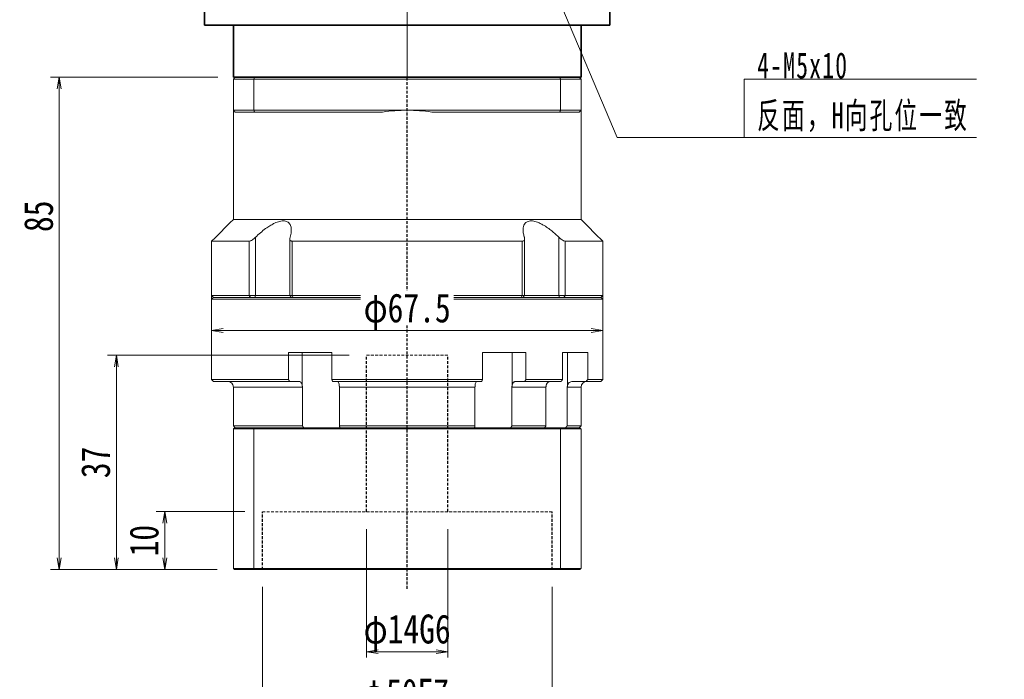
# Model space of a CAD drawing. Header units: millimetres. Extents: x -23 to 522, y -9 to 367.
# Tile 3 of 5: x 72 to 242, y 121 to 234. Entities that reach past the tile are written whole.
import ezdxf

# ---------------------------------------------------------------- set-up
doc = ezdxf.new("R2010")
doc.units = ezdxf.units.MM
doc.linetypes.add('DASHED', pattern=[0.75, 0.5, -0.25])
doc.linetypes.add('点画线', pattern=[18, 12, -2, 2, -2])
for name, color, linetype, lineweight in [('EB0_1', 7, 'Continuous', 35), ('中心线层', 1, '点画线', 18), ('尺寸线层', 3, 'Continuous', 18), ('粗实线层', 7, 'Continuous', 35)]:
    doc.layers.add(name, color=color, linetype=linetype, lineweight=lineweight)
doc.styles.add('宋体', font='SimSun.ttf', dxfattribs={"width": 0.8})
doc.styles.add('标准', font='txt', dxfattribs={"width": 0.667})
doc.dimstyles.new('A水平标注$0', dxfattribs={"dimtxt": 3.5, "dimasz": 2, "dimexe": 1.5, "dimexo": 3, "dimgap": 1.1, "dimtad": 1, "dimtoh": 1, "dimdec": 4, "dimdsep": 46, "dimtxsty": '宋体', "dimblk": 'OPEN', "dimcen": 3, "dimclrd": 3, "dimclre": 3, "dimclrt": 6, "dimadec": 0, "dimazin": 0, "dimtm": 1e-09, "dimtfac": 1, "dimtdec": 4, "dimtix": 1, "dimtmove": 0, "dimatfit": 3, "dimldrblk": 'OPEN', "dimfxl": 0, "dimlwd": 13, "dimlwe": 13, "dimarcsym": 0})
doc.dimstyles.new('D直径标注φ25', dxfattribs={"dimtxt": 3.5, "dimasz": 2, "dimexe": 1, "dimexo": 3, "dimtad": 1, "dimtoh": 1, "dimdec": 1, "dimdsep": 46, "dimtxsty": '宋体', "dimblk": 'OPEN', "dimcen": 3, "dimclrd": 3, "dimclre": 3, "dimclrt": 130, "dimadec": 0, "dimazin": 0, "dimtm": 1e-09, "dimtfac": 1, "dimtdec": 1, "dimtmove": 0, "dimatfit": 0, "dimldrblk": 'OPEN', "dimfxl": 0, "dimlwd": 13, "dimlwe": 13, "dimarcsym": 0})

# ---------------------------------------------------------------- blocks, each defined once
blk = doc.blocks.new('*X7')
at = {"layer": '尺寸线层', "linetype": 'Continuous'}
blk.add_hatch(color=0, dxfattribs=at).paths.add_polyline_path([(-35.18, 31.42), (-32.92, 27.49), (-33.95, 27.05)], flags=0)
at = {"layer": '尺寸线层', "color": 0, "linetype": 'Continuous'}
blk.add_line((-35.18, 31.42), (-21.93, 0), dxfattribs=at)
at = {"layer": '尺寸线层', "color": 0}
for p, q in [((0, 10.04), (40.1, 10.04)), ((0, 0), (0, 10.04)), ((-21.93, 0), (0, 0)), ((0, 0), (40.1, 0))]:
    blk.add_line(p, q, dxfattribs=at)
at = {"layer": '尺寸线层', "color": 0, "insert": (2.25, 0.9), "char_height": 4.5, "width": 75.7049, "attachment_point": 7, "line_spacing_factor": 1.15057, "style": '标准'}
blk.add_mtext('\\T1.1;4-M5x10\\P反面，H向孔位一致', dxfattribs=at)
blk = doc.blocks.new('_Open')
at = {"color": 0, "linetype": 'ByBlock', "lineweight": -2}
for p, q in [((-1, 0.167), (0, 0)), ((-1, -0.167), (0, 0)), ((0, 0), (-1, 0))]:
    blk.add_line(p, q, dxfattribs=at)
blk = doc.blocks.new('*D36')
at = {"layer": 'Defpoints', "color": 0, "transparency": 16777216}
for p in [(113.74, 139.49), (163.74, 139.49), (163.74, 114.23)]:
    blk.add_point(p, dxfattribs=at)
at = {"layer": '尺寸线层', "color": 3, "lineweight": 13, "transparency": 16777216}
for p, q in [((113.74, 136.49), (113.74, 113.23)), ((163.74, 136.49), (163.74, 113.23)), ((115.74, 114.23), (161.74, 114.23))]:
    blk.add_line(p, q, dxfattribs=at)
at = {"layer": '尺寸线层', "color": 3, "lineweight": 13, "transparency": 16777216, "xscale": 2, "yscale": 2, "zscale": 2, "rotation": 180}
blk.add_blockref('_Open', (113.74, 114.23), dxfattribs=at)
at = {"layer": '尺寸线层', "color": 3, "lineweight": 13, "transparency": 16777216, "xscale": 2, "yscale": 2, "zscale": 2}
blk.add_blockref('_Open', (163.74, 114.23), dxfattribs=at)
at = {"layer": '尺寸线层', "color": 130, "transparency": 16777216, "insert": (138.47, 117.47), "char_height": 5, "attachment_point": 5, "style": '宋体'}
blk.add_mtext('φ50E7', dxfattribs=at)
blk = doc.blocks.new('*D37')
at = {"layer": 'Defpoints', "color": 0, "transparency": 16777216}
for p in [(131.74, 149.49), (145.74, 149.49), (145.74, 125.31)]:
    blk.add_point(p, dxfattribs=at)
at = {"layer": '尺寸线层', "color": 3, "lineweight": 13, "transparency": 16777216}
for p, q in [((131.74, 146.49), (131.74, 124.31)), ((145.74, 146.49), (145.74, 124.31)), ((133.74, 125.31), (143.74, 125.31))]:
    blk.add_line(p, q, dxfattribs=at)
at = {"layer": '尺寸线层', "color": 3, "lineweight": 13, "transparency": 16777216, "xscale": 2, "yscale": 2, "zscale": 2, "rotation": 180}
blk.add_blockref('_Open', (131.74, 125.31), dxfattribs=at)
at = {"layer": '尺寸线层', "color": 3, "lineweight": 13, "transparency": 16777216, "xscale": 2, "yscale": 2, "zscale": 2}
blk.add_blockref('_Open', (145.74, 125.31), dxfattribs=at)
at = {"layer": '尺寸线层', "color": 130, "transparency": 16777216, "insert": (138.74, 128.55), "char_height": 5, "attachment_point": 5, "style": '宋体'}
blk.add_mtext('φ14G6', dxfattribs=at)
blk = doc.blocks.new('*D38')
at = {"layer": 'Defpoints', "color": 0, "transparency": 16777216}
for p in [(109.04, 224.49), (78.69, 139.49), (108.94, 139.49)]:
    blk.add_point(p, dxfattribs=at)
at = {"layer": '尺寸线层', "color": 3, "lineweight": 13, "transparency": 16777216}
for p, q in [((106.04, 224.49), (77.19, 224.49)), ((78.69, 222.49), (78.69, 141.49)), ((105.94, 139.49), (77.19, 139.49))]:
    blk.add_line(p, q, dxfattribs=at)
at = {"layer": '尺寸线层', "color": 3, "lineweight": 13, "transparency": 16777216, "xscale": 2, "yscale": 2, "zscale": 2}
for p, rotation in [((78.69, 224.49), 90), ((78.69, 139.49), 270)]:
    blk.add_blockref('_Open', p, dxfattribs=dict(at, rotation=rotation))
at = {"layer": '尺寸线层', "color": 6, "transparency": 16777216, "insert": (75.14, 200.49), "char_height": 5, "attachment_point": 5, "rotation": 90, "style": '宋体', "bg_fill": 3, "box_fill_scale": 1.1, "bg_fill_color": 257, "bg_fill_transparency": 0}
blk.add_mtext('85', dxfattribs=at)
blk = doc.blocks.new('*D39')
at = {"layer": 'Defpoints', "color": 0, "transparency": 16777216}
for p in [(113.74, 149.49), (96.9, 139.49), (108.94, 139.49)]:
    blk.add_point(p, dxfattribs=at)
at = {"layer": '尺寸线层', "color": 3, "lineweight": 13, "transparency": 16777216}
for p, q in [((110.74, 149.49), (95.4, 149.49)), ((96.9, 147.49), (96.9, 141.49)), ((105.94, 139.49), (95.4, 139.49))]:
    blk.add_line(p, q, dxfattribs=at)
at = {"layer": '尺寸线层', "color": 3, "lineweight": 13, "transparency": 16777216, "xscale": 2, "yscale": 2, "zscale": 2}
for p, rotation in [((96.9, 149.49), 90), ((96.9, 139.49), 270)]:
    blk.add_blockref('_Open', p, dxfattribs=dict(at, rotation=rotation))
at = {"layer": '尺寸线层', "color": 6, "transparency": 16777216, "insert": (93.35, 144.49), "char_height": 5, "attachment_point": 5, "rotation": 90, "style": '宋体', "bg_fill": 3, "box_fill_scale": 1.1, "bg_fill_color": 257, "bg_fill_transparency": 0}
blk.add_mtext('10', dxfattribs=at)
blk = doc.blocks.new('*D40')
at = {"layer": 'Defpoints', "color": 0, "transparency": 16777216}
for p in [(131.74, 176.49), (88.54, 139.49), (108.94, 139.49)]:
    blk.add_point(p, dxfattribs=at)
at = {"layer": '尺寸线层', "color": 3, "lineweight": 13, "transparency": 16777216}
for p, q in [((128.74, 176.49), (87.04, 176.49)), ((88.54, 174.49), (88.54, 141.49)), ((105.94, 139.49), (87.04, 139.49))]:
    blk.add_line(p, q, dxfattribs=at)
at = {"layer": '尺寸线层', "color": 3, "lineweight": 13, "transparency": 16777216, "xscale": 2, "yscale": 2, "zscale": 2}
for p, rotation in [((88.54, 176.49), 90), ((88.54, 139.49), 270)]:
    blk.add_blockref('_Open', p, dxfattribs=dict(at, rotation=rotation))
at = {"layer": '尺寸线层', "color": 6, "transparency": 16777216, "insert": (84.99, 157.99), "char_height": 5, "attachment_point": 5, "rotation": 90, "style": '宋体', "bg_fill": 3, "box_fill_scale": 1.1, "bg_fill_color": 257, "bg_fill_transparency": 0}
blk.add_mtext('37', dxfattribs=at)
blk = doc.blocks.new('*D41')
at = {"layer": 'Defpoints', "color": 0, "transparency": 16777216}
for p in [(104.99, 191.49), (172.49, 191.49), (104.99, 180.76)]:
    blk.add_point(p, dxfattribs=at)
at = {"layer": '尺寸线层', "color": 3, "lineweight": 13, "transparency": 16777216}
for p, q in [((104.99, 188.49), (104.99, 179.76)), ((172.49, 188.49), (172.49, 179.76)), ((170.49, 180.76), (106.99, 180.76))]:
    blk.add_line(p, q, dxfattribs=at)
at = {"layer": '尺寸线层', "color": 3, "lineweight": 13, "transparency": 16777216, "xscale": 2, "yscale": 2, "zscale": 2, "rotation": 180}
blk.add_blockref('_Open', (104.99, 180.76), dxfattribs=at)
at = {"layer": '尺寸线层', "color": 3, "lineweight": 13, "transparency": 16777216, "xscale": 2, "yscale": 2, "zscale": 2}
blk.add_blockref('_Open', (172.49, 180.76), dxfattribs=at)
at = {"layer": '尺寸线层', "color": 130, "transparency": 16777216, "insert": (138.74, 183.99), "char_height": 5, "attachment_point": 5, "style": '宋体', "bg_fill": 3, "box_fill_scale": 1.1, "bg_fill_color": 257, "bg_fill_transparency": 0}
blk.add_mtext('φ67.5', dxfattribs=at)

msp = doc.modelspace()

# ---------------------------------------------------------------- linework, layer by layer
at = {"color": 7, "linetype": 'Continuous', "lineweight": 15}
for p, q in [((112.39536, 224.48846), (109.03924, 224.48846)), ((165.08312, 224.48846), (112.39536, 224.48846)), ((168.43924, 224.48846), (165.08312, 224.48846)), ((108.73924, 224.18846), (112.28173, 224.18846)), ((108.73924, 224.18846), (108.73924, 218.78846)), ((112.28173, 218.78846), (112.28173, 224.18846)), ((112.28173, 224.18846), (165.19675, 224.18846)), ((165.19675, 224.18846), (168.73924, 224.18846)), ((165.19675, 224.18846), (165.19675, 218.78846)), ((168.73924, 218.78846), (168.73924, 224.18846)), ((112.28173, 218.78846), (108.73924, 218.78846)), ((109.03924, 218.48846), (112.39536, 218.48846)), ((138.73924, 218.78846), (112.28173, 218.78846)), ((112.39536, 218.48846), (134.50722, 218.48846)), ((165.19675, 218.78846), (138.73924, 218.78846)), ((142.97126, 218.48846), (165.08312, 218.48846)), ((165.08312, 218.48846), (168.43924, 218.48846)), ((168.73924, 218.78846), (165.19675, 218.78846)), ((168.73924, 199.93846), (108.73924, 199.93846)), ((111.44737, 196.18846), (104.98924, 196.18846)), ((111.44737, 196.18846), (111.44737, 186.78846)), ((112.55766, 186.78846), (112.55766, 196.8579)), ((158.59411, 196.18846), (118.88437, 196.18846)), ((118.88437, 186.78846), (118.88437, 196.18846)), ((158.59411, 196.18846), (158.59411, 186.78846)), ((164.92082, 196.8579), (164.92082, 186.78846)), ((172.48924, 196.18846), (166.03112, 196.18846)), ((166.03112, 186.78846), (166.03112, 196.18846)), ((111.44737, 186.78846), (104.98924, 186.78846)), ((104.98924, 186.18846), (138.73924, 186.18846)), ((105.28924, 186.48846), (111.68996, 186.48846)), ((138.73924, 186.48846), (105.28924, 186.48846)), ((112.55766, 186.78846), (111.44737, 186.78846)), ((111.68996, 186.48846), (111.44737, 186.78846)), ((112.46717, 186.48846), (112.55766, 186.78846)), ((118.47266, 186.78846), (112.55766, 186.78846)), ((118.88437, 186.78846), (118.47266, 186.78846)), ((158.59411, 186.78846), (118.88437, 186.78846)), ((119.06086, 186.48846), (118.88437, 186.78846)), ((119.06086, 186.48846), (158.41763, 186.48846)), ((172.18924, 186.48846), (138.73924, 186.48846)), ((138.73924, 186.18846), (172.48924, 186.18846)), ((158.59411, 186.78846), (158.41763, 186.48846)), ((159.00582, 186.78846), (158.59411, 186.78846)), ((164.92082, 186.78846), (159.00582, 186.78846)), ((164.92082, 186.78846), (165.01131, 186.48846)), ((166.03112, 186.78846), (164.92082, 186.78846)), ((166.03112, 186.78846), (165.78852, 186.48846)), ((165.78852, 186.48846), (172.18924, 186.48846)), ((172.48924, 186.78846), (166.03112, 186.78846)), ((118.25245, 176.98846), (118.25245, 172.28846)), ((118.25245, 176.98846), (125.75516, 176.98846)), ((120.61657, 176.98846), (120.61657, 171.37185)), ((125.75516, 172.28846), (125.75516, 176.98846)), ((151.72332, 176.98846), (151.72332, 172.28846)), ((151.72332, 176.98846), (159.22603, 176.98846)), ((156.86191, 176.98846), (156.86191, 171.37185)), ((159.22603, 172.28846), (159.22603, 176.98846)), ((165.56002, 176.98846), (165.56002, 172.28846)), ((165.56002, 176.98846), (169.89171, 176.98846)), ((166.43559, 176.98846), (166.43559, 171.37185)), ((169.89171, 172.28846), (169.89171, 176.98846)), ((118.25245, 172.28846), (104.98924, 172.28846)), ((105.28924, 171.98846), (118.44549, 171.98846)), ((118.44549, 171.98846), (120.02214, 171.98846)), ((151.72332, 172.28846), (125.75516, 172.28846)), ((125.85788, 171.98846), (151.6206, 171.98846)), ((157.45634, 171.98846), (159.03299, 171.98846)), ((159.03299, 171.98846), (165.32996, 171.98846)), ((165.56002, 172.28846), (159.22603, 172.28846)), ((167.3046, 171.98846), (169.6095, 171.98846)), ((169.6095, 171.98846), (172.18924, 171.98846)), ((172.48924, 172.28846), (169.89171, 172.28846)), ((108.73924, 170.98846), (120.66638, 170.98846)), ((120.66638, 170.98846), (120.66638, 164.28846)), ((127.03854, 170.98846), (150.43995, 170.98846)), ((127.03854, 164.28846), (127.03854, 170.98846)), ((150.43995, 170.98846), (150.43995, 164.28846)), ((156.8121, 164.28846), (156.8121, 170.98846)), ((156.8121, 170.98846), (162.68442, 170.98846)), ((162.68442, 170.98846), (162.68442, 164.28846)), ((166.36339, 164.28846), (166.36339, 170.98846)), ((166.36339, 170.98846), (168.73924, 170.98846)), ((120.66638, 164.28846), (108.73924, 164.28846)), ((108.73924, 163.78846), (112.28173, 163.78846)), ((108.73924, 163.78846), (108.73924, 139.68846)), ((112.35743, 163.98846), (108.93924, 163.98846)), ((112.28173, 163.78846), (165.19675, 163.78846)), ((112.28173, 163.78846), (112.28173, 139.68846)), ((165.12105, 163.98846), (112.35743, 163.98846)), ((150.43995, 164.28846), (127.03854, 164.28846)), ((162.68442, 164.28846), (156.8121, 164.28846)), ((168.53924, 163.98846), (165.12105, 163.98846)), ((165.19675, 163.78846), (165.19675, 139.68846)), ((165.19675, 163.78846), (168.73924, 163.78846)), ((168.73924, 164.28846), (166.36339, 164.28846)), ((168.73924, 163.78846), (168.73924, 139.68846)), ((112.28173, 139.68846), (108.73924, 139.68846)), ((108.93924, 139.48846), (112.35743, 139.48846)), ((165.19675, 139.68846), (112.28173, 139.68846)), ((112.35743, 139.48846), (165.12105, 139.48846)), ((165.12105, 139.48846), (168.53924, 139.48846)), ((168.73924, 139.68846), (165.19675, 139.68846))]:
    msp.add_line(p, q, dxfattribs=at)
at = {"color": 1, "linetype": 'DASHED'}
msp.add_line((138.73924, 136.16354), (138.73924, 224.48846), dxfattribs=at)
at = {"color": 6, "linetype": 'DASHED', "lineweight": 15}
for p, q in [((131.73924, 176.48846), (145.73924, 176.48846)), ((113.73924, 149.48846), (163.73924, 149.48846))]:
    msp.add_line(p, q, dxfattribs=at)
at = {"color": 6, "linetype": 'DASHED'}
for p, q in [((131.73924, 149.48846), (131.73924, 176.48846)), ((145.73924, 149.48846), (145.73924, 176.48846)), ((113.73924, 139.48846), (113.73924, 149.48846)), ((163.73924, 139.48846), (163.73924, 149.48846))]:
    msp.add_line(p, q, dxfattribs=at)
at = {"color": 7, "linetype": 'Continuous', "lineweight": 15}
for centre, radius, start, end in [((138.73924, 188.78846), 30, 90, 98.1096145), ((138.73924, 188.78846), 30, 81.8903855, 90), ((107.73924, 170.98846), 1, 0, 90), ((169.73924, 170.98846), 1, 90, 180)]:
    msp.add_arc(centre, radius, start, end, dxfattribs=at)
for points in [[(108.73924, 224.18846), (109.03924, 224.48846)], [(112.28173, 224.18846), (112.39536, 224.48846)], [(165.19675, 224.18846), (165.08312, 224.48846)], [(168.43924, 224.48846), (168.73924, 224.18846)], [(108.73924, 199.93846), (108.73924, 218.78846)], [(108.73924, 218.78846), (109.03924, 218.48846)], [(112.28173, 218.78846), (112.39536, 218.48846)], [(165.08312, 218.48846), (165.19675, 218.78846)], [(168.43924, 218.48846), (168.73924, 218.78846)], [(168.73924, 218.78846), (168.73924, 199.93846)], [(104.98924, 196.18846), (108.73924, 199.93846)], [(168.73924, 199.93846), (172.48924, 196.18846)], [(104.98924, 186.78846), (104.98924, 196.18846)], [(118.47266, 186.78846), (118.47266, 196.59866)], [(159.00582, 196.59654), (159.00582, 186.78846)], [(172.48924, 196.18846), (172.48924, 186.78846)], [(105.28924, 186.48846), (104.98924, 186.78846)], [(104.98924, 186.18846), (105.28924, 186.48846)], [(104.98924, 172.28846), (104.98924, 186.18846)], [(118.77266, 186.48846), (118.47266, 186.78846)], [(159.00582, 186.78846), (158.70582, 186.48846)], [(172.48924, 186.78846), (172.18924, 186.48846)], [(172.18924, 186.48846), (172.48924, 186.18846)], [(172.48924, 186.18846), (172.48924, 172.28846)], [(105.28924, 171.98846), (104.98924, 172.28846)], [(118.44549, 171.98846), (118.25245, 172.28846)], [(125.75516, 172.28846), (125.85788, 171.98846)], [(151.6206, 171.98846), (151.72332, 172.28846)], [(159.22603, 172.28846), (159.03299, 171.98846)], [(165.32996, 171.98846), (165.56002, 172.28846)], [(169.89171, 172.28846), (169.6095, 171.98846)], [(172.48924, 172.28846), (172.18924, 171.98846)], [(108.73924, 164.28846), (108.73924, 170.98846)], [(120.61657, 171.37185), (120.66638, 170.98846)], [(127.03854, 170.98846), (127.01309, 171.37185)], [(150.46539, 171.37185), (150.43995, 170.98846)], [(156.8121, 170.98846), (156.86191, 171.37185)], [(162.74256, 171.37185), (162.68442, 170.98846)], [(166.36339, 170.98846), (166.43559, 171.37185)], [(168.73924, 170.98846), (168.73924, 164.28846)], [(109.03924, 163.98846), (108.73924, 164.28846)], [(108.73924, 163.78846), (108.93924, 163.98846)], [(112.28173, 163.78846), (112.35743, 163.98846)], [(120.87412, 163.98846), (120.66638, 164.28846)], [(127.03854, 164.28846), (127.1244, 163.98846)], [(150.35408, 163.98846), (150.43995, 164.28846)], [(156.8121, 164.28846), (156.60436, 163.98846)], [(162.46533, 163.98846), (162.68442, 164.28846)], [(165.19675, 163.78846), (165.12105, 163.98846)], [(166.36339, 164.28846), (166.07394, 163.98846)], [(168.73924, 164.28846), (168.43924, 163.98846)], [(168.53924, 163.98846), (168.73924, 163.78846)], [(108.93924, 139.48846), (108.73924, 139.68846)], [(112.35743, 139.48846), (112.28173, 139.68846)], [(165.12105, 139.48846), (165.19675, 139.68846)], [(168.73924, 139.68846), (168.53924, 139.48846)]]:
    msp.add_open_spline(points, degree=1, dxfattribs=at)
for points, knots in [([(118.51924, 196.8579), (118.60556, 197.18259), (118.74642, 197.71241), (118.74663, 198.38218), (118.64711, 198.8475), (118.45403, 199.20775), (118.14147, 199.52134), (117.59714, 199.72806), (116.76869, 199.65868), (115.93506, 199.35306), (115.18959, 198.95568), (114.4347, 198.46673), (113.61754, 197.83749), (112.97213, 197.26175), (112.63118, 196.92953), (112.55766, 196.8579)], [0, 0, 0, 0, 1.111823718, 1.814206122, 2.515660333, 3.044836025, 3.573294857, 4.429537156, 5.288250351, 6.104434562, 6.713373, 7.323286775, 8.207714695, 9.093503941, 9.336985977, 9.336985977, 9.336985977, 9.336985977]), ([(164.92082, 196.8579), (164.75204, 197.02048), (164.41315, 197.34692), (163.82663, 197.85643), (163.15961, 198.38043), (162.47305, 198.84417), (161.8284, 199.20672), (161.28569, 199.4497), (160.78793, 199.6093), (160.35304, 199.68884), (159.95237, 199.69384), (159.61197, 199.62441), (159.33132, 199.48977), (159.07836, 199.27585), (158.8755, 198.95755), (158.73685, 198.47151), (158.72569, 197.84054), (158.83394, 197.26512), (158.9372, 196.92953), (158.95924, 196.8579)], [0, 0, 0, 0, 0.553902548, 1.112192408, 1.806376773, 2.51506714, 3.037171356, 3.572009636, 3.995519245, 4.430649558, 4.854541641, 5.292182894, 5.696545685, 6.110001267, 6.710526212, 7.328053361, 8.20046253, 9.097057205, 9.340373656, 9.340373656, 9.340373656, 9.340373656]), ([(112.55766, 196.8579), (112.43375, 196.74393), (112.22061, 196.54789), (111.89768, 196.3371), (111.63665, 196.21234), (111.51002, 196.19637), (111.44737, 196.18846)], [0, 0, 0, 0, 0.461690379, 0.794104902, 1.059065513, 1.318521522, 1.318521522, 1.318521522, 1.318521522]), ([(118.88437, 196.18846), (118.8159, 196.19547), (118.67927, 196.20944), (118.53521, 196.32331), (118.44669, 196.53219), (118.49231, 196.73697), (118.51924, 196.8579)], [0, 0, 0, 0, 0.1713953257, 0.3420313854, 0.5797240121, 0.9225193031, 0.9225193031, 0.9225193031, 0.9225193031]), ([(158.95924, 196.8579), (158.98522, 196.74393), (159.02992, 196.54789), (158.95314, 196.3371), (158.81243, 196.21234), (158.66638, 196.19637), (158.59411, 196.18846)], [0, 0, 0, 0, 0.3230947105, 0.5557211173, 0.741142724, 0.9227121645, 0.9227121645, 0.9227121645, 0.9227121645]), ([(166.03112, 196.18846), (165.97237, 196.19547), (165.85515, 196.20944), (165.6055, 196.32331), (165.27626, 196.53219), (165.05278, 196.73697), (164.92082, 196.8579)], [0, 0, 0, 0, 0.244975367, 0.488865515, 0.828599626, 1.318556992, 1.318556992, 1.318556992, 1.318556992]), ([(120.02214, 171.98846), (120.04677, 171.98711), (120.14352, 171.9818), (120.30919, 171.9043), (120.488, 171.70578), (120.57951, 171.50468), (120.61238, 171.38687), (120.61657, 171.37185)], [0, 0, 0, 0, 0.0898846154, 0.3530449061, 0.6161572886, 0.8790264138, 0.9174460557, 0.9174460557, 0.9174460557, 0.9174460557]), ([(127.01309, 171.37185), (126.99486, 171.47137), (126.95838, 171.67058), (126.86473, 171.87977), (126.77308, 171.97736), (126.71576, 171.9857), (126.6968, 171.98846)], [0, 0, 0, 0, 0.2094481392, 0.4192300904, 0.6292069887, 0.7329719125, 0.7329719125, 0.7329719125, 0.7329719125]), ([(150.78169, 171.98846), (150.76858, 171.98711), (150.7171, 171.9818), (150.62895, 171.9043), (150.53381, 171.70578), (150.48512, 171.50468), (150.46762, 171.38687), (150.46539, 171.37185)], [0, 0, 0, 0, 0.0718302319, 0.2821316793, 0.4923948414, 0.7024636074, 0.7331662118, 0.7331662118, 0.7331662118, 0.7331662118]), ([(156.86191, 171.37185), (156.87714, 171.42191), (156.90804, 171.52348), (156.97407, 171.65733), (157.05323, 171.77418), (157.14344, 171.86783), (157.24331, 171.9368), (157.34833, 171.98038), (157.42069, 171.98579), (157.45634, 171.98846)], [0, 0, 0, 0, 0.129312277, 0.2623626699, 0.3919270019, 0.5252420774, 0.6549272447, 0.7883655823, 0.9180312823, 0.9180312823, 0.9180312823, 0.9180312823]), ([(163.45098, 171.98846), (163.42161, 171.98716), (163.34972, 171.98397), (163.23581, 171.95299), (163.11502, 171.89281), (163.00272, 171.80575), (162.90411, 171.69648), (162.82042, 171.56589), (162.76994, 171.45424), (162.74756, 171.38687), (162.74256, 171.37185)], [0, 0, 0, 0, 0.098079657, 0.240108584, 0.386257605, 0.528258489, 0.674384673, 0.816253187, 0.962246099, 1.004168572, 1.004168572, 1.004168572, 1.004168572]), ([(166.43559, 171.37185), (166.48567, 171.47137), (166.58591, 171.67058), (166.8432, 171.87977), (167.095, 171.97736), (167.2525, 171.9857), (167.3046, 171.98846)], [0, 0, 0, 0, 0.323097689, 0.646710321, 0.970623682, 1.130692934, 1.130692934, 1.130692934, 1.130692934])]:
    msp.add_open_spline(points, degree=3, knots=knots, dxfattribs=at)
at = {"layer": 'EB0_1'}
msp.add_line((168.73924, 224.48846), (108.73924, 224.48846), dxfattribs=at)
at = {"layer": '中心线层'}
msp.add_line((138.73924, 224.48846), (138.73924, 306.48846), dxfattribs=at)
at = {"layer": '粗实线层'}
for p, q in [((103.73924, 233.48846), (103.73924, 303.48846)), ((173.73924, 233.48846), (173.73924, 302.48846)), ((103.73924, 233.48846), (103.73924, 234.38846)), ((103.73924, 233.48846), (173.73924, 233.48846)), ((108.73924, 224.48846), (108.73924, 233.48846)), ((168.73924, 224.48846), (168.73924, 233.48846))]:
    msp.add_line(p, q, dxfattribs=at)

# ---------------------------------------------------------------- block references
at = {"layer": '尺寸线层'}
msp.add_blockref('*X7', (196.89135, 214.10552), dxfattribs=at)

# ---------------------------------------------------------------- dimensions: what is measured, and where the dimension line sits
for base, p1, p2, text, picture, middle in [((145.73924, 125.30979), (131.73924, 149.48846), (145.73924, 149.48846), 'φ<>G6', '*D37', (138.73924, 125.30979)), ((163.73924, 114.23378), (113.73924, 139.48846), (163.73924, 139.48846), 'φ<>E7', '*D36', (138.47361, 114.23378))]:
    dim = msp.add_linear_dim(base=base, p1=p1, p2=p2, text=text, dimstyle='D直径标注φ25', override={"dimtxt": 5, "dimpost": '<>', "dimtvp": 0.1, "dimtfill": 0}, dxfattribs=at)
    dim.commit()
    dim.dimension.update_dxf_attribs({"geometry": picture, "text_midpoint": middle, "dimtype": 160})

# ---------------------------------------------------------------- next in the draw order: dimensions: what is measured, and where the dimension line sits
dim = msp.add_linear_dim(base=(78.68521, 139.48846), p1=(109.03924, 224.48846), p2=(108.93924, 139.48846), angle=90, dimstyle='A水平标注$0', override={"dimtxt": 5, "dimblk": 'Open', "dimtfill": 1, "dimtfillclr": 256}, dxfattribs=at)
dim.commit()
dim.dimension.update_dxf_attribs({"geometry": '*D38', "text_midpoint": (78.68521, 200.48846), "dimtype": 160})

# ---------------------------------------------------------------- next in the draw order: dimensions: what is measured, and where the dimension line sits
dim = msp.add_linear_dim(base=(104.98924, 180.75667), p1=(172.48924, 191.48846), p2=(104.98924, 191.48846), text='φ<>', dimstyle='D直径标注φ25', override={"dimtxt": 5, "dimgap": 0.625, "dimtad": 1, "dimjust": 0, "dimdec": 1, "dimlfac": 1, "dimpost": '<>', "dimblk": 'Open', "dimse1": 0, "dimse2": 0, "dimsd1": 0, "dimsd2": 0, "dimtofl": 1, "dimtvp": 0.1, "dimtfill": 1, "dimtfillclr": 256}, dxfattribs=at)
dim.commit()
dim.dimension.update_dxf_attribs({"geometry": '*D41', "text_midpoint": (138.73924, 183.9934)})
dim = msp.add_linear_dim(base=(96.89876, 139.48846), p1=(113.73924, 149.48846), p2=(108.93924, 139.48846), angle=90, dimstyle='A水平标注$0', override={"dimtxt": 5, "dimblk": 'Open', "dimtfill": 1, "dimtfillclr": 256}, dxfattribs=at)
dim.commit()
dim.dimension.update_dxf_attribs({"geometry": '*D39', "text_midpoint": (96.89876, 144.48846), "dimtype": 160})

# ---------------------------------------------------------------- next in the draw order: dimensions: what is measured, and where the dimension line sits
dim = msp.add_linear_dim(base=(88.53794, 139.48846), p1=(131.73924, 176.48846), p2=(108.93924, 139.48846), angle=90, dimstyle='A水平标注$0', override={"dimtxt": 5, "dimblk": 'Open', "dimtfill": 1, "dimtfillclr": 256}, dxfattribs=at)
dim.commit()
dim.dimension.update_dxf_attribs({"geometry": '*D40', "text_midpoint": (88.53794, 157.98846), "dimtype": 160})

doc.saveas('drawing.dxf')
